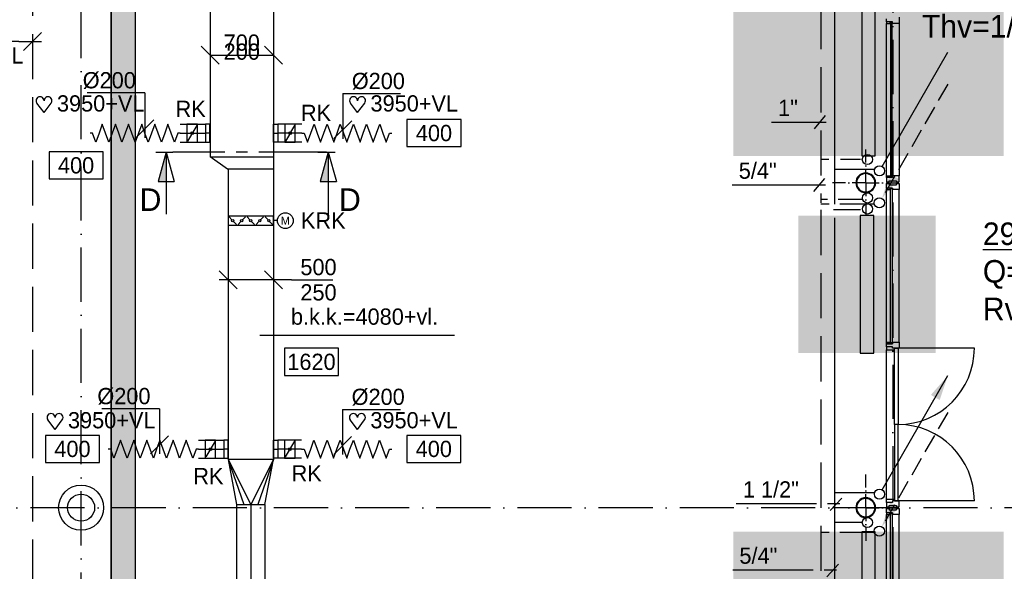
# Model space of a CAD drawing. Extents: x -866131 to -691536, y 173952 to 258052.
# Tile 81 of 160: x -776584 to -765666, y 194516 to 200628. Entities that reach past the tile are written whole.
import ezdxf
from ezdxf.enums import TextEntityAlignment as Align

# ---------------------------------------------------------------- set-up
doc = ezdxf.new("R2010")
doc.units = 0
doc.header["$LTSCALE"] = 100
for name, pattern in [('2322107', [2000, 1000, 1000]), ('2322108', [7, 5, -2]), ('CENTER2', [11.25, 7.5, -1.25, 1.25, -1.25]), ('CENTER4', [5, 3.125, -0.625, 0.625, -0.625]), ('DASHDOT', [9, 6, -1.5, 0, -1.5]), ('DOT2', [1.25, 0, -1.25]), ('LURETOUR', [6, 4, -2])]:
    doc.linetypes.add(name, pattern=pattern)
doc.layers.get('0').update_dxf_attribs({"linetype": 'CONTINUOUS'})
for name, color, linetype in [('AL$7----_STRAMIEN', 1, 'DASHDOT'), ('AL$8----_HULPKOLOM', 2, 'CONTINUOUS'), ('AL$8----_HULPLIJNEN', 2, 'CONTINUOUS'), ('AL22----_BINNENWAND', 7, 'CONTINUOUS'), ('AL28----_KONSTRUKTIE', 3, 'CONTINUOUS'), ('AL31----_BUITENKOZ', 7, 'CONTINUOUS'), ('AL31----_DRAAIRICHTING', 1, 'CONTINUOUS'), ('ALXOU---_GLAS', 7, 'CONTINUOUS'), ('BOUW', 8, 'CONTINUOUS'), ('DOORSNEDE', 1, 'CONTINUOUS'), ('WI561---', 1, 'CONTINUOUS'), ('WL$1----', 4, 'CONTINUOUS'), ('WL561---', 4, 'CONTINUOUS'), ('WL561---_AANVOER', 4, 'CONTINUOUS'), ('WL561---_RETOUR', 4, 'CONTINUOUS'), ('WL570---', 3, 'CONTINUOUS'), ('WL570---_HARTLIJN', 7, 'CONTINUOUS'), ('WL570---_RETOUR', 3, 'CONTINUOUS'), ('WL570---_TOEVOER', 3, 'CONTINUOUS'), ('WM561---', 1, 'CONTINUOUS'), ('WM570---', 1, 'CONTINUOUS')]:
    doc.layers.add(name, color=color, linetype=linetype)
doc.styles.add('BURO-018', font='BUROFONT.shx', dxfattribs={"height": 180})
doc.styles.add('BURO-025', font='BUROFONT.shx', dxfattribs={"height": 250})
doc.styles.add('BURO-050', font='BUROFONT.shx', dxfattribs={"height": 500})

# ---------------------------------------------------------------- blocks, each defined once
blk = doc.blocks.new('2322401')
at = {"color": 0, "linetype": 'CONTINUOUS'}
for p, q in [((-0.5, 0.5, 1), (-0.5, 0.5)), ((-0.5, 0.5, 1), (-0.5, -0.5, 1)), ((0.5, 0.5, 1), (-0.5, 0.5, 1)), ((0.5, 0.5), (-0.5, 0.5)), ((-0.5, 0.5), (-0.5, -0.5)), ((0.5, 0.5, 1), (0.5, 0.5)), ((0.5, -0.5, 1), (0.5, 0.5, 1)), ((0.5, -0.5), (0.5, 0.5)), ((-0.5, -0.5, 1), (-0.5, -0.5)), ((-0.5, -0.5, 1), (0.5, -0.5, 1)), ((-0.5, -0.5), (0.5, -0.5)), ((0.5, -0.5, 1), (0.5, -0.5))]:
    blk.add_line(p, q, dxfattribs=at)
blk = doc.blocks.new('CVHATCH4')
at = {"color": 0, "linetype": 'DOT2'}
blk.add_lwpolyline([(-0.5, 0, 1, 1, 0), (0.5, 0, 1, 1, 0)], format="xyseb", dxfattribs=at)
blk = doc.blocks.new('A$C762F268B')
at = {"layer": 'WL561---_RETOUR', "color": 1}
for centre in [(56, 178), (56, 56)]:
    blk.add_circle(centre, 56.2, dxfattribs=at)
blk = doc.blocks.new('A$C308E2E07')
at = {"layer": 'WL561---'}
blk.add_blockref('A$C762F268B', (0, 0), dxfattribs=at)
blk = doc.blocks.new('LU-1D-F-C83E8')
at = {"color": 0, "linetype": 'CONTINUOUS'}
for p, q in [((-500, 0), (-473, 0)), ((-473, 0), (-437, 100)), ((-437, 100), (-400, 0)), ((-400, 0), (-364, -100)), ((-364, -100), (-328, 0)), ((-328, 0), (-291, 100)), ((-291, 100), (-255, 0)), ((-255, 0), (-218, -100)), ((-218, -100), (-182, 0)), ((-182, 0), (-146, 100)), ((-146, 100), (-109, 0)), ((-109, 0), (-73, -100)), ((-73, -100), (-36, 0)), ((-36, 0), (0, 100)), ((0, 100), (36, 0)), ((36, 0), (73, -100)), ((73, -100), (109, 0)), ((109, 0), (146, 100)), ((146, 100), (182, 0)), ((182, 0), (218, -100)), ((218, -100), (255, 0)), ((255, 0), (291, 100)), ((291, 100), (328, 0)), ((328, 0), (364, -100)), ((364, -100), (400, 0)), ((400, 0), (437, 100)), ((437, 100), (473, 0)), ((473, 0), (500, 0))]:
    blk.add_line(p, q, dxfattribs=at)
blk = doc.blocks.new('*U48', base_point=(59113, 18418))
at = {"layer": 'WM570---', "linetype": 'CONTINUOUS'}
for p, q in [((59113, 18818), (59113, 18318)), ((59113, 18818), (59753, 18818)), ((59014, 18319), (59213, 18518))]:
    blk.add_line(p, q, dxfattribs=at)
at = {"layer": 'WM570---', "linetype": 'CONTINUOUS', "style": 'BURO-018'}
blk.add_text('%%c200', height=180, dxfattribs=at).set_placement((59213, 18868))
blk = doc.blocks.new('LU-ORND')
at = {"color": 0, "linetype": 'CONTINUOUS'}
for p, q in [((-3, 1.5), (-3, -1.5)), ((3, 1.5), (-3, 1.5)), ((3, -1.5), (3, 1.5)), ((-3, -1.5), (3, -1.5))]:
    blk.add_line(p, q, dxfattribs=at)
blk = doc.blocks.new('LU-2D-K-1F4')
at = {"color": 0, "linetype": 'CONTINUOUS'}
for p, q in [((-0.5, 250), (0.5, 250)), ((-0.5, -250), (0.5, -250))]:
    blk.add_line(p, q, dxfattribs=at)
blk = doc.blocks.new('LU-1D-BO-5A-C830')
at = {"color": 0, "linetype": 'CONTINUOUS'}
for p, q in [((100, 48.5), (-100, 48.5)), ((-100, 48.5), (-100, 0)), ((-100, 0), (100, 0)), ((100, 0), (100, 48.5))]:
    blk.add_line(p, q, dxfattribs=at)
at = {"layer": 'WL570---_HARTLIJN', "linetype": 'CENTER4'}
blk.add_line((0, 0), (0, 48.5), dxfattribs=at)
blk = doc.blocks.new('LU-1D-K-C8')
at = {"color": 0, "linetype": 'CONTINUOUS'}
for p, q in [((-0.5, 100), (0.5, 100)), ((-0.5, -100), (0.5, -100))]:
    blk.add_line(p, q, dxfattribs=at)
at = {"layer": 'WL570---_HARTLIJN', "linetype": 'CENTER2'}
blk.add_line((-0.5, 0), (0.5, 0), dxfattribs=at)
blk = doc.blocks.new('LU-1D-KL-C874')
at = {"color": 0, "linetype": 'CONTINUOUS'}
for p, q in [((-58, 100), (-58, -100)), ((58, 100), (-58, 100)), ((51, 87), (7, 13)), ((58, -100), (58, 100)), ((-58, -100), (58, -100)), ((-7, -13), (-51, -87))]:
    blk.add_line(p, q, dxfattribs=at)
blk.add_circle((0, 0), 14.6, dxfattribs=at)
blk = doc.blocks.new('*U47', base_point=(57458, 18418))
at = {"layer": 'WM570---', "linetype": 'CONTINUOUS'}
for p, q in [((57458, 18818), (56818, 18818)), ((57458, 18818), (57458, 18318)), ((57359, 18319), (57558, 18518))]:
    blk.add_line(p, q, dxfattribs=at)
at = {"layer": 'WM570---', "linetype": 'CONTINUOUS', "style": 'BURO-018'}
blk.add_text('%%c200', height=180, dxfattribs=at).set_placement((57358, 18868), align=Align.RIGHT)
blk = doc.blocks.new('LU-2D-VR-1F413B1F4')
at = {"color": 0, "linetype": 'CONTINUOUS'}
for p, q in [((0, 250), (0, -250)), ((500, 157.5), (0, 250)), ((0, 250), (500, 78.75)), ((0, 250), (500, 0)), ((500, -157.5), (500, 157.5)), ((0, -250), (500, 0)), ((0, -250), (500, -78.75)), ((0, -250), (500, -157.5))]:
    blk.add_line(p, q, dxfattribs=at)
blk = doc.blocks.new('LU-1D-K-13B')
at = {"color": 0, "linetype": 'CONTINUOUS'}
for p, q in [((-0.5, 157.5), (0.5, 157.5)), ((-0.5, -157.5), (0.5, -157.5))]:
    blk.add_line(p, q, dxfattribs=at)
at = {"layer": 'WL570---_HARTLIJN', "linetype": 'CENTER2'}
blk.add_line((-0.5, 0), (0.5, 0), dxfattribs=at)
blk = doc.blocks.new('EH100000')
at = {"linetype": 'BYBLOCK'}
for p, q in [((1, 0.5), (0, 0.5)), ((1, 0.5, 1), (0, 0.5, 1)), ((0, -0.5, 1), (1, -0.5, 1)), ((1, -0.5), (0, -0.5))]:
    blk.add_line(p, q, dxfattribs=at)
at = {"linetype": 'BYBLOCK', "invisible_edges": 15}
for points in [[(1, -0.5), (0, -0.5), (0, 0.5), (1, 0.5)], [(0, 0.5), (1, 0.5), (1, 0.5, 1), (0, 0.5, 1)], [(0, -0.5, 1), (1, -0.5, 1), (1, -0.5), (0, -0.5)]]:
    blk.add_3dface(points, dxfattribs=at)
blk = doc.blocks.new('*U249', base_point=(58950, 23796))
at = {"layer": 'WM570---', "linetype": 'CONTINUOUS'}
for p, q in [((58601, 23895), (58800, 23696)), ((59101, 23895), (59300, 23696)), ((59400, 23796), (58600, 23796)), ((59400, 23796), (59860, 23796))]:
    blk.add_line(p, q, dxfattribs=at)
at = {"layer": 'WM570---', "linetype": 'CONTINUOUS', "style": 'BURO-018'}
for s, p in [('500', (59500, 23846)), ('250', (59500, 23566))]:
    blk.add_text(s, height=180, dxfattribs=at).set_placement(p)
blk = doc.blocks.new('LU-2D-KLC-1F464')
at = {"color": 0, "linetype": 'CONTINUOUS'}
for p, q in [((-50, 250), (-50, -250)), ((50, 250), (-50, 250)), ((9, 209), (41, 241)), ((50, -250), (50, 250)), ((-9, 191), (-41, 159)), ((-9, 109), (-41, 141)), ((9, 91), (41, 59)), ((9, 9), (41, 41)), ((-9, -9), (-41, -41)), ((-9, -91), (-41, -59)), ((9, -109), (41, -141)), ((-9, -209), (-41, -241)), ((9, -191), (41, -159)), ((-50, -250), (50, -250))]:
    blk.add_line(p, q, dxfattribs=at)
for centre in [(0, 200), (0, 100), (0, 0), (0, -100), (0, -200)]:
    blk.add_circle(centre, 12.5, dxfattribs=at)
blk = doc.blocks.new('CVRINFO2')
at = {"color": 0, "linetype": 'CONTINUOUS', "style": 'BURO-025'}
for tag, p in [('CV_TEXT125', (0, 0)), ('CV_TEXT225', (0, -4.17)), ('CV_TEXT325', (0, -8.33)), ('CV_TEXT425', (0, -12.5))]:
    blk.add_attdef(tag, p, '', height=2.5, dxfattribs=at)
blk = doc.blocks.new('LDV3108')
at = {"color": 0, "linetype": 'CONTINUOUS'}
for p, q in [((6.75, 11.691), (5.813, 10.068)), ((5.438, 9.418), (4.5, 7.794)), ((4.125, 7.145), (3.188, 5.521)), ((2.813, 4.871), (1.875, 3.248)), ((1.5, 2.598), (0.563, 0.974))]:
    blk.add_line(p, q, dxfattribs=at)
blk.add_lwpolyline([(0.25, 0.433, 0, 1, 0), (1.5, 2.598, 1, 1, 0)], format="xyseb", dxfattribs=at)
blk.add_circle((0, 0), 0.5, dxfattribs=at)
blk = doc.blocks.new('LDV1107')
at = {"color": 0, "linetype": 'CONTINUOUS'}
blk.add_line((0.25, 0.433), (6.75, 11.691), dxfattribs=at)
blk.add_lwpolyline([(6.75, 11.691, 0, 1, 0), (5.5, 9.526, 1, 1, 0)], format="xyseb", dxfattribs=at)
blk.add_circle((0, 0), 0.5, dxfattribs=at)
blk = doc.blocks.new('HART')
at = {"color": 1}
for q in [(-28.1, 39.5), (51.4, 39.5)]:
    blk.add_line((11.6, -12.9), q, dxfattribs=at)
for centre, start, end in [((-10.5, 52.8), 0, 217.1867), ((33.8, 52.8), 322.8133, 180)]:
    blk.add_arc(centre, 22.1, start, end, dxfattribs=at)
blk = doc.blocks.new('*U365', base_point=(56651, 26434))
at = {"color": 0, "linetype": 'CONTINUOUS'}
for p, q in [((56751, 26534), (56551, 26334)), ((56501, 26434), (55861, 26434)), ((56501, 26434), (56751, 26434))]:
    blk.add_line(p, q, dxfattribs=at)
at = {"color": 0, "linetype": 'CONTINUOUS', "style": 'BURO-018'}
blk.add_text('DN50', height=180, dxfattribs=at).set_placement((56401, 26484), align=Align.RIGHT)
blk = doc.blocks.new('LU-2D-K-2BC')
at = {"color": 0, "linetype": 'CONTINUOUS'}
for p, q in [((-0.5, 350), (0.5, 350)), ((-0.5, -350), (0.5, -350))]:
    blk.add_line(p, q, dxfattribs=at)
blk = doc.blocks.new('*U440', base_point=(58972, 26283))
at = {"layer": 'WM570---', "linetype": 'CONTINUOUS'}
for p, q in [((58523, 26383), (58722, 26183)), ((59223, 26383), (59422, 26183)), ((58622, 26283), (59322, 26283))]:
    blk.add_line(p, q, dxfattribs=at)
at = {"layer": 'WM570---', "linetype": 'CONTINUOUS', "style": 'BURO-018'}
for s, p in [('700', (58972, 26333)), ('200', (58972, 26233))]:
    blk.add_text(s, height=180, rotation=360, dxfattribs=at).set_placement(p, align=Align.CENTER)

msp = doc.modelspace()

# ---------------------------------------------------------------- hatches: boundary and pattern name
at = {"layer": 'WL570---'}
h = msp.add_hatch(dxfattribs=at)
h.set_pattern_fill('DOTS', color=8, scale=40, style=0)
h.set_pattern_definition([(0, (-832864.93, 323024.31), (31.75, 63.5), [0, -63.5])])
h.paths.add_polyline_path([(-775570.5, 197699.494), (-775300.943, 197699.494), (-775300.5, 197699.936), (-775300.5, 210440.494), (-775570.5, 210440.494)])
h = msp.add_hatch(dxfattribs=at)
h.set_pattern_fill('DOTS', color=8, scale=40, style=0)
h.set_pattern_definition([(0, (-832864.93, 323951.69), (31.75, 63.5), [0, -63.5])])
h.paths.add_polyline_path([(-775300.5, 198626.872), (-775570.5, 198626.872), (-775570.5, 191695.872), (-775300.5, 191695.872)])

# ---------------------------------------------------------------- linework, layer by layer
at = {"layer": 'AL$7----_STRAMIEN'}
msp.add_line((-766902.826, 252610.366), (-766902.826, 179321.228), dxfattribs=at)
at = {"layer": 'AL$7----_STRAMIEN', "color": 1}
msp.add_line((-765063.621, 195221.228), (-787002.826, 195221.228), dxfattribs=at)
msp.add_lwpolyline([(-775902.826, 179501.228), (-775902.826, 252610.366)], dxfattribs=at)
at = {"layer": 'AL$8----_HULPKOLOM', "color": 8}
msp.add_circle((-775902.65, 195221.228), 250, dxfattribs=at)
at = {"layer": 'AL$8----_HULPLIJNEN', "color": 8, "linetype": 'DASHDOT', "ltscale": 0.25}
for p, q in [((-767202.65, 198821.228), (-767202.65, 199189.071)), ((-767202.65, 198821.228), (-767202.65, 199189.071)), ((-767202.65, 198821.228), (-767570.493, 198821.228)), ((-767202.65, 198821.228), (-767570.493, 198821.228)), ((-767202.65, 198821.228), (-767202.65, 198453.384)), ((-767202.65, 198821.228), (-766834.806, 198821.228)), ((-767202.65, 198821.228), (-767202.65, 198453.384)), ((-767202.65, 198821.228), (-766834.806, 198821.228)), ((-767202.65, 195221.228), (-767202.65, 195589.071)), ((-767202.65, 195221.228), (-767202.65, 195589.071)), ((-767202.65, 195221.228), (-767570.493, 195221.228)), ((-767202.65, 195221.228), (-767570.493, 195221.228)), ((-767202.65, 195221.228), (-767202.65, 194853.384)), ((-767202.65, 195221.228), (-766834.806, 195221.228)), ((-767202.65, 195221.228), (-767202.65, 194853.384)), ((-767202.65, 195221.228), (-766834.806, 195221.228))]:
    msp.add_line(p, q, dxfattribs=at)
at = {"layer": 'AL28----_KONSTRUKTIE', "color": 8}
msp.add_circle((-775902.65, 195221.228), 150, dxfattribs=at)
for centre, radius, start, end in [((-767202.65, 198821.228), 109.55, 0, 180), ((-767202.65, 198821.228), 109.55, 0, 180), ((-767202.65, 198821.228), 101.55, 0, 180), ((-767202.65, 198821.228), 101.55, 0, 180), ((-767202.65, 198821.228), 109.55, 180, 0), ((-767202.65, 198821.228), 109.55, 180, 0), ((-767202.65, 198821.228), 101.55, 180, 0), ((-767202.65, 198821.228), 101.55, 180, 0), ((-767202.65, 195221.228), 109.55, 0, 180), ((-767202.65, 195221.228), 109.55, 0, 180), ((-767202.65, 195221.228), 101.55, 0, 180), ((-767202.65, 195221.228), 101.55, 0, 180), ((-767202.65, 195221.228), 109.55, 180, 0), ((-767202.65, 195221.228), 109.55, 180, 0), ((-767202.65, 195221.228), 101.55, 180, 0), ((-767202.65, 195221.228), 101.55, 180, 0)]:
    msp.add_arc(centre, radius, start, end, dxfattribs=at)
at = {"layer": 'AL31----_BUITENKOZ', "color": 8}
for p, q in [((-766971.826, 200604.866), (-766971.826, 200637.866)), ((-766933.826, 200604.866), (-766971.826, 200604.866)), ((-766971.826, 200604.866), (-766971.826, 200587.866)), ((-766904.826, 200604.866), (-766971.826, 200604.866)), ((-766971.826, 198897.366), (-766971.826, 200587.866)), ((-766971.826, 200587.866), (-766933.826, 200587.866)), ((-766904.826, 200604.866), (-766933.826, 200604.866)), ((-766933.826, 200604.866), (-766933.826, 200587.866)), ((-766933.826, 200587.866), (-766933.826, 200604.866)), ((-766933.826, 200587.866), (-766929.826, 200587.866)), ((-766929.826, 200587.866), (-766929.826, 200600.866)), ((-766929.826, 200600.866), (-766908.826, 200600.866)), ((-766908.826, 200600.866), (-766908.826, 200587.866)), ((-766908.826, 200587.866), (-766904.826, 200587.866)), ((-766904.826, 200587.866), (-766904.826, 200604.866)), ((-766904.826, 200587.866), (-766904.826, 200604.866)), ((-766832.826, 200587.866), (-766904.826, 200587.866)), ((-766832.826, 200654.866), (-766832.826, 200587.866)), ((-766832.826, 200587.866), (-766832.826, 198897.366)), ((-766971.826, 198880.366), (-766971.826, 198897.366)), ((-766971.826, 198897.366), (-766933.826, 198897.366)), ((-766933.826, 198880.366), (-766971.826, 198880.366)), ((-766904.826, 198880.366), (-766971.826, 198880.366)), ((-766971.826, 198880.366), (-766971.826, 198830.366)), ((-766971.826, 198830.366), (-766942.326, 198830.366)), ((-766971.826, 198762.366), (-766971.826, 198812.366)), ((-766971.826, 198812.366), (-766942.326, 198812.366)), ((-766942.326, 198830.366), (-766942.326, 198844.366)), ((-766942.326, 198844.366), (-766862.326, 198844.366)), ((-766942.326, 198812.366), (-766942.326, 198798.366)), ((-766933.826, 198897.366), (-766933.826, 198880.366)), ((-766933.826, 198897.366), (-766929.826, 198897.366)), ((-766933.826, 198880.366), (-766933.826, 198897.366)), ((-766904.826, 198880.366), (-766933.826, 198880.366)), ((-766929.826, 198897.366), (-766929.826, 198884.366)), ((-766929.826, 198884.366), (-766908.826, 198884.366)), ((-766908.826, 198884.366), (-766908.826, 198897.366)), ((-766908.826, 198897.366), (-766904.826, 198897.366)), ((-766904.826, 198897.366), (-766904.826, 198880.366)), ((-766904.826, 198897.366), (-766904.826, 198880.366)), ((-766832.826, 198897.366), (-766904.826, 198897.366)), ((-766862.326, 198844.366), (-766862.326, 198830.366)), ((-766862.326, 198830.366), (-766832.826, 198830.366)), ((-766862.326, 198798.366), (-766862.326, 198812.366)), ((-766862.326, 198812.366), (-766832.826, 198812.366)), ((-766832.826, 198830.366), (-766832.826, 198897.366)), ((-766832.826, 198812.366), (-766832.826, 198745.366)), ((-766933.826, 198762.366), (-766971.826, 198762.366)), ((-766971.826, 198762.366), (-766971.826, 198745.366)), ((-766904.826, 198762.366), (-766971.826, 198762.366)), ((-766971.826, 197054.866), (-766971.826, 198745.366)), ((-766971.826, 198745.366), (-766933.826, 198745.366)), ((-766942.326, 198798.366), (-766862.326, 198798.366)), ((-766933.826, 198745.366), (-766933.826, 198762.366)), ((-766904.826, 198762.366), (-766933.826, 198762.366)), ((-766933.826, 198762.366), (-766933.826, 198745.366)), ((-766933.826, 198745.366), (-766929.826, 198745.366)), ((-766929.826, 198745.366), (-766929.826, 198758.366)), ((-766929.826, 198758.366), (-766908.826, 198758.366)), ((-766908.826, 198758.366), (-766908.826, 198745.366)), ((-766908.826, 198745.366), (-766904.826, 198745.366)), ((-766904.826, 198745.366), (-766904.826, 198762.366)), ((-766904.826, 198745.366), (-766904.826, 198762.366)), ((-766832.826, 198745.366), (-766904.826, 198745.366)), ((-766832.826, 197054.866), (-766832.826, 198745.366)), ((-766971.826, 197037.866), (-766971.826, 197054.866)), ((-766971.826, 197054.866), (-766933.826, 197054.866)), ((-766971.826, 197004.866), (-766971.826, 197037.866)), ((-766971.826, 197037.866), (-766904.826, 197037.866)), ((-766933.826, 197037.866), (-766971.826, 197037.866)), ((-766971.826, 197004.866), (-766971.826, 196970.866)), ((-766904.826, 197004.866), (-766971.826, 197004.866)), ((-766904.826, 197004.866), (-766971.826, 197004.866)), ((-766971.826, 195314.366), (-766971.826, 196970.866)), ((-766971.826, 196970.866), (-766883.826, 196970.866)), ((-766933.826, 197054.866), (-766929.826, 197054.866)), ((-766933.826, 197037.866), (-766933.826, 197054.866)), ((-766933.826, 197054.866), (-766933.826, 197037.866)), ((-766904.826, 197037.866), (-766933.826, 197037.866)), ((-766929.826, 197054.866), (-766929.826, 197041.866)), ((-766929.826, 197041.866), (-766908.826, 197041.866)), ((-766908.826, 197041.866), (-766908.826, 197054.866)), ((-766908.826, 197054.866), (-766904.826, 197054.866)), ((-766904.826, 197037.866), (-766904.826, 197054.866)), ((-766904.826, 197054.866), (-766832.826, 197054.866)), ((-766904.826, 197054.866), (-766904.826, 197037.866)), ((-766904.826, 196987.866), (-766904.826, 197004.866)), ((-766904.826, 196987.866), (-766904.826, 197004.866)), ((-766883.826, 196987.866), (-766904.826, 196987.866)), ((-766832.826, 196987.866), (-766904.826, 196987.866)), ((-766883.826, 196987.866), (-766843.826, 196987.866)), ((-766883.826, 196142.616), (-766883.826, 196987.866)), ((-766883.826, 196970.866), (-766883.826, 196987.866)), ((-766843.826, 196987.866), (-766843.826, 196142.616)), ((-766832.826, 197054.866), (-766832.826, 196987.866)), ((-766843.826, 196142.616), (-766883.826, 196142.616)), ((-766843.826, 196142.616), (-766883.826, 196142.616)), ((-766883.826, 196142.616), (-766883.826, 195297.366)), ((-766843.826, 195297.366), (-766843.826, 196142.616)), ((-766971.826, 195280.366), (-766971.826, 195314.366)), ((-766971.826, 195314.366), (-766883.826, 195314.366)), ((-766883.826, 195314.366), (-766883.826, 195297.366)), ((-766904.826, 195280.366), (-766971.826, 195280.366)), ((-766904.826, 195280.366), (-766971.826, 195280.366)), ((-766971.826, 195280.366), (-766971.826, 195230.366)), ((-766971.826, 195230.366), (-766942.326, 195230.366)), ((-766971.826, 195162.366), (-766971.826, 195212.366)), ((-766971.826, 195212.366), (-766942.326, 195212.366)), ((-766942.326, 195230.366), (-766942.326, 195244.366)), ((-766942.326, 195244.366), (-766862.326, 195244.366)), ((-766942.326, 195212.366), (-766942.326, 195198.366)), ((-766883.826, 195297.366), (-766904.826, 195297.366)), ((-766904.826, 195297.366), (-766904.826, 195280.366)), ((-766904.826, 195297.366), (-766904.826, 195280.366)), ((-766832.826, 195297.366), (-766904.826, 195297.366)), ((-766883.826, 195297.366), (-766843.826, 195297.366)), ((-766862.326, 195244.366), (-766862.326, 195230.366)), ((-766862.326, 195230.366), (-766832.826, 195230.366)), ((-766862.326, 195198.366), (-766862.326, 195212.366)), ((-766862.326, 195212.366), (-766832.826, 195212.366)), ((-766832.826, 195230.366), (-766832.826, 195297.366)), ((-766832.826, 195212.366), (-766832.826, 195145.366)), ((-766933.826, 195162.366), (-766971.826, 195162.366)), ((-766971.826, 195162.366), (-766971.826, 195145.366)), ((-766904.826, 195162.366), (-766971.826, 195162.366)), ((-766971.826, 193454.866), (-766971.826, 195145.366)), ((-766971.826, 195145.366), (-766933.826, 195145.366)), ((-766942.326, 195198.366), (-766862.326, 195198.366)), ((-766933.826, 195145.366), (-766933.826, 195162.366)), ((-766904.826, 195162.366), (-766933.826, 195162.366)), ((-766933.826, 195162.366), (-766933.826, 195145.366)), ((-766933.826, 195145.366), (-766929.826, 195145.366)), ((-766929.826, 195145.366), (-766929.826, 195158.366)), ((-766929.826, 195158.366), (-766908.826, 195158.366)), ((-766908.826, 195158.366), (-766908.826, 195145.366)), ((-766908.826, 195145.366), (-766904.826, 195145.366)), ((-766904.826, 195145.366), (-766904.826, 195162.366)), ((-766904.826, 195145.366), (-766904.826, 195162.366)), ((-766832.826, 195145.366), (-766904.826, 195145.366)), ((-766832.826, 193454.866), (-766832.826, 195145.366))]:
    msp.add_line(p, q, dxfattribs=at)
at = {"layer": 'AL31----_DRAAIRICHTING', "color": 8}
for p, q in [((-765998.576, 196987.866), (-766843.826, 196987.866)), ((-766843.826, 196987.866), (-766843.826, 196142.616)), ((-766843.826, 195297.366), (-766843.826, 196142.616)), ((-765998.576, 195297.366), (-766843.826, 195297.366))]:
    msp.add_line(p, q, dxfattribs=at)
for centre, start, end in [((-766843.826, 196987.866), 270, 360), ((-766843.826, 195297.366), 0, 90)]:
    msp.add_arc(centre, 845.25, start, end, dxfattribs=at)
at = {"layer": 'ALXOU---_GLAS', "color": 8}
for p, q in [((-766908.826, 200600.866), (-766929.826, 200600.866)), ((-766929.826, 200600.866), (-766929.826, 198884.366)), ((-766908.826, 198884.366), (-766908.826, 200600.866)), ((-766929.826, 198884.366), (-766908.826, 198884.366)), ((-766929.826, 197041.866), (-766929.826, 198758.366)), ((-766929.826, 198758.366), (-766908.826, 198758.366)), ((-766908.826, 198758.366), (-766908.826, 197041.866)), ((-766908.826, 197041.866), (-766929.826, 197041.866)), ((-766929.826, 193441.866), (-766929.826, 195158.366)), ((-766929.826, 195158.366), (-766908.826, 195158.366)), ((-766908.826, 195158.366), (-766908.826, 193441.866))]:
    msp.add_line(p, q, dxfattribs=at)
at = {"layer": 'DOORSNEDE', "color": 5}
for p, q in [((-775075.561, 199159.004), (-774883.944, 199159.004)), ((-773277.996, 199159.004), (-773086.379, 199159.004))]:
    msp.add_line(p, q, dxfattribs=at)
at = {"layer": 'DOORSNEDE', "color": 220}
for p, q in [((-774959.677, 199159.004), (-775049.95, 198833.896)), ((-774959.677, 199159.004), (-774959.677, 198472.665)), ((-774959.677, 199159.004), (-774869.404, 198833.896)), ((-773162.112, 199159.004), (-773252.385, 198833.896)), ((-773162.112, 199159.004), (-773071.839, 198833.896)), ((-773162.112, 199159.004), (-773162.112, 198472.665)), ((-775049.95, 198833.896), (-774869.404, 198833.896)), ((-773252.385, 198833.896), (-773071.839, 198833.896))]:
    msp.add_line(p, q, dxfattribs=at)
at = {"layer": 'DOORSNEDE', "color": 220, "linetype": 'CENTER2'}
msp.add_line((-773182.371, 199159.004), (-774883.944, 199159.004), dxfattribs=at)
at = {"layer": 'DOORSNEDE', "color": 220}
for points in [[(-775049.95, 198833.896), (-774959.677, 198833.896), (-774959.677, 199159.004)], [(-773252.385, 198833.896), (-773162.112, 198833.896), (-773162.112, 199159.004)]]:
    msp.add_solid(points, dxfattribs=at)
at = {"layer": 'WL$1----'}
msp.add_line((-773722.841, 198401.581), (-773771.253, 198401.581), dxfattribs=at)
at = {"layer": 'WL$1----', "color": 1, "linetype": 'CONTINUOUS'}
msp.add_circle((-773638.184, 198401.581), 87.5, dxfattribs=at)
at = {"layer": 'WL561---_AANVOER', "linetype": '2322107'}
for p, q in [((-767550.489, 206067.028), (-767550.489, 199223.033)), ((-767550.489, 199223.033), (-767550.489, 198582.791)), ((-767612.906, 199078.396), (-767702.771, 199078.396)), ((-767261.898, 199078.396), (-767483.1, 199078.396)), ((-767625.005, 198637.687), (-767700.489, 198637.687)), ((-767238.657, 198637.687), (-767507.58, 198637.687)), ((-767550.489, 198433.812), (-767550.489, 191399.039))]:
    msp.add_line(p, q, dxfattribs=at)
at = {"layer": 'WL561---_RETOUR', "linetype": '2322108'}
for p, q in [((-767700.489, 205001.896), (-767700.489, 198600.36)), ((-776443.157, 201869.641), (-776443.157, 186248.752)), ((-767101.695, 198969.658), (-767550.49, 198969.658)), ((-767606.672, 198583.013), (-767700.489, 198583.013)), ((-767700.489, 198520.379), (-767700.489, 191463.671)), ((-767259.949, 198520.379), (-767559.58, 198520.379)), ((-767105.024, 198583.013), (-767488.368, 198583.013)), ((-767101.695, 195386.159), (-767550.49, 195386.159)), ((-767245.008, 195055.298), (-767552.94, 195055.298)), ((-767606.672, 194945.893), (-767700.489, 194945.893)), ((-767105.024, 194945.893), (-767488.368, 194945.893))]:
    msp.add_line(p, q, dxfattribs=at)
at = {"layer": 'WL561---_RETOUR', "color": 1}
for centre in [(-767184.356, 199078.396), (-767184.356, 195056.268)]:
    msp.add_circle(centre, 56.25, dxfattribs=at)
at = {"layer": 'WL570---', "color": 1}
for p, q in [((-768248.727, 199494.415), (-767640.495, 199494.415)), ((-768684.791, 198798.584), (-767648.146, 198798.584)), ((-767596.263, 195190.046), (-767466.209, 195327.683)), ((-768639.439, 195266.511), (-767749.268, 195266.511)), ((-767626.864, 195266.511), (-767489.16, 195266.511)), ((-767634.514, 194455.983), (-767504.46, 194593.62)), ((-768677.69, 194532.448), (-767787.519, 194532.448)), ((-767665.115, 194532.448), (-767527.411, 194532.448))]:
    msp.add_line(p, q, dxfattribs=at)
at = {"layer": 'WM561---'}
for p, q in [((-767770.549, 199420.953), (-767648.145, 199566.237)), ((-767778.2, 198725.123), (-767655.796, 198870.406)), ((-773919.975, 197133.668), (-771762.748, 197133.668))]:
    msp.add_line(p, q, dxfattribs=at)
at = {"layer": 'WM570---', "color": 3}
for p, q in [((-774277.832, 198973.514), (-774471.253, 199107.858)), ((-774471.253, 199107.858), (-773772.215, 199107.858)), ((-773771.253, 199107.858), (-773771.253, 198973.514)), ((-773771.253, 198973.514), (-774277.832, 198973.514))]:
    msp.add_line(p, q, dxfattribs=at)

# ---------------------------------------------------------------- block references
at = {"layer": 'AL22----_BINNENWAND', "color": 8, "xscale": 19671.86249558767, "yscale": 270, "zscale": 60, "rotation": 270}
msp.add_blockref('EH100000', (-775435.5, 211367.734), dxfattribs=at)
at = {"layer": 'WI561---'}
ref = msp.add_blockref('CVRINFO2', (-766580.895, 201264.403, 120), dxfattribs=dict(at, xscale=100, yscale=100, zscale=100))
ref.add_attrib('CV_TEXT125', '%%u60-300-250', (-766580.895, 201264.403, 120), dxfattribs={"layer": '0', "color": 2, "linetype": 'CONTINUOUS', "height": 250, "style": 'BURO-025'})
ref.add_attrib('CV_TEXT225', 'Q=4380 W', (-766580.895, 200847.736, 120), dxfattribs={"layer": '0', "color": 2, "linetype": 'CONTINUOUS', "height": 250, "style": 'BURO-025'})
ref.add_attrib('CV_TEXT325', 'Thv=1/2', (-766580.895, 200431.069, 120), dxfattribs={"layer": '0', "color": 2, "linetype": 'CONTINUOUS', "height": 250, "style": 'BURO-025'})
ref = msp.add_blockref('CVRINFO2', (-765904.589, 198131.528, 120), dxfattribs=dict(at, xscale=100, yscale=100, zscale=100))
ref.add_attrib('CV_TEXT125', '%%u29-300-250', (-765904.589, 198131.528, 120), dxfattribs={"layer": '0', "color": 2, "linetype": 'CONTINUOUS', "height": 250, "style": 'BURO-025'})
ref.add_attrib('CV_TEXT225', 'Q=2917 W', (-765904.589, 197714.861, 120), dxfattribs={"layer": '0', "color": 2, "linetype": 'CONTINUOUS', "height": 250, "style": 'BURO-025'})
ref.add_attrib('CV_TEXT325', 'Rv=1/2', (-765904.589, 197298.195, 120), dxfattribs={"layer": '0', "color": 2, "linetype": 'CONTINUOUS', "height": 250, "style": 'BURO-025'})
at = {"layer": 'WL561---', "yscale": 150}
for name, p, xscale, zscale, rotation in [('CVHATCH4', (-767171.826, 200619.637, 120), 3000, 3000, 270), ('2322401', (-767171.826, 200619.637, 120), 3000, 900, 270), ('CVHATCH4', (-767188.847, 197696.72, 120), 1524, 1524, 269.9999999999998), ('2322401', (-767188.847, 197696.72, 120), 1524, 300, 269.9999999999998), ('CVHATCH4', (-767171.826, 193454.844, 120), 3000, 3000, 270), ('2322401', (-767171.826, 193454.844, 120), 3000, 900, 270)]:
    msp.add_blockref(name, p, dxfattribs=dict(at, xscale=xscale, zscale=zscale, rotation=rotation))
at = {"layer": 'WL561---', "rotation": 180}
msp.add_blockref('A$C308E2E07', (-767128.106, 198709.092), dxfattribs=at)
at = {"layer": 'WL561---_AANVOER', "color": 2, "xscale": 112.5, "yscale": 112.5, "zscale": 112.5}
for p in [(-767050.491, 198954.193), (-767050.491, 195370.695)]:
    msp.add_blockref('LDV1107', p, dxfattribs=at)
at = {"layer": 'WL561---_RETOUR', "color": 2, "xscale": 112.5, "yscale": 112.5, "zscale": 112.5}
for p in [(-767052.166, 198598.991), (-767052.166, 194961.871)]:
    msp.add_blockref('LDV3108', p, dxfattribs=at)
at = {"layer": 'WL570---_RETOUR', "xscale": 2, "yscale": 2, "zscale": 2}
for p in [(-776337.25, 199625.311), (-772860.815, 199625.311), (-776215.133, 196115.002), (-772862.46, 196115.002)]:
    msp.add_blockref('HART', p, dxfattribs=at)
at = {"layer": 'WL570---_RETOUR', "linetype": 'LURETOUR'}
for name, p, rotation in [('LU-1D-F-C83E8', (-775303.747, 199370.036), 179.9999999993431), ('LU-1D-BO-5A-C830', (-774473.829, 199370.036), 89.99999999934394), ('LU-1D-F-C83E8', (-775101.171, 195870.036), 179.9999999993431), ('LU-1D-BO-5A-C830', (-774271.253, 195870.036), 89.99999999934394), ('LU-2D-VR-1F413B1F4', (-774021.253, 195756.262), 270)]:
    msp.add_blockref(name, p, dxfattribs=dict(at, rotation=rotation))
for name, p, xscale, rotation in [('LU-1D-K-C8', (-774663.038, 199370.036), 281.4180853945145, 359.9999999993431), ('LU-1D-BO-5A-C830', (-773769.608, 199370.036), -1, 269.9999999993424), ('LU-1D-K-C8', (-773588.357, 199370.036), 265.5037449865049, 179.9999999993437), ('LU-1D-F-C83E8', (-772955.605, 199370.036), -1, 179.9999999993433), ('LU-2D-K-1F4', (-774021.253, 197367.067), 3221.610275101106, 269.999999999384), ('LU-1D-K-C8', (-774460.462, 195870.036), 281.4180853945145, 359.9999999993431), ('LU-1D-BO-5A-C830', (-773771.253, 195870.036), -1, 269.9999999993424), ('LU-1D-K-C8', (-773590.002, 195870.036), 265.5037449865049, 179.9999999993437), ('LU-1D-F-C83E8', (-772957.25, 195870.036), -1, 179.9999999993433), ('LU-1D-K-13B', (-774021.253, 194389.695), 1733.133939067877, 270)]:
    msp.add_blockref(name, p, dxfattribs=dict(at, xscale=xscale, rotation=rotation))
at = {"layer": 'WL570---_RETOUR', "linetype": 'CONTINUOUS'}
for name, p, rotation in [('LU-1D-KL-C874', (-774671.675, 199370.036), 359.9999999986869), ('LU-1D-KL-C874', (-773586.189, 199370.036), 359.9999999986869), ('LU-2D-KLC-1F464', (-774021.253, 198401.581), 270), ('LU-1D-KL-C874', (-774469.1, 195870.036), 359.9999999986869), ('LU-1D-KL-C874', (-773587.834, 195870.036), 359.9999999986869)]:
    msp.add_blockref(name, p, dxfattribs=dict(at, rotation=rotation))
at = {"layer": 'WL570---_TOEVOER', "linetype": 'CONTINUOUS', "xscale": 5335.224834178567, "rotation": 269.9999999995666}
msp.add_blockref('LU-2D-K-2BC', (-774121.253, 201775.471), dxfattribs=at)
at = {"layer": 'WM561---'}
msp.add_blockref('*U365', (-776443.157, 200385.737), dxfattribs=at)
at = {"layer": 'WM570---'}
for name, p in [('*U440', (-774121.253, 200234.793)), ('*U47', (-775195.822, 199417.736)), ('*U48', (-773001.481, 199409.529)), ('*U249', (-774021.253, 197747.38)), ('*U47', (-775033.607, 195917.736)), ('*U48', (-773003.126, 195909.529))]:
    msp.add_blockref(name, p, dxfattribs=at)
ref = msp.add_blockref('LU-ORND', (-771990.195, 199372.55), dxfattribs=dict(at, xscale=100, yscale=100, zscale=100))
ref.add_attrib('LU_TEXT1', '400', dxfattribs={"layer": '0', "color": 1, "linetype": 'CONTINUOUS', "height": 180, "style": 'BURO-018'}).set_placement((-771990.195, 199372.55), align=Align.MIDDLE)
ref = msp.add_blockref('LU-ORND', (-775958.477, 199015.094), dxfattribs=dict(at, xscale=100, yscale=100, zscale=100))
ref.add_attrib('LU_TEXT1', '400', dxfattribs={"layer": '0', "color": 1, "linetype": 'CONTINUOUS', "height": 180, "style": 'BURO-018'}).set_placement((-775958.477, 199015.094), align=Align.MIDDLE)
ref = msp.add_blockref('LU-ORND', (-773348.368, 196837.465), dxfattribs=dict(at, xscale=100, yscale=100, zscale=100))
ref.add_attrib('LU_TEXT1', '1620', dxfattribs={"layer": '0', "color": 1, "linetype": 'CONTINUOUS', "height": 180, "style": 'BURO-018'}).set_placement((-773348.368, 196837.465), align=Align.MIDDLE)
ref = msp.add_blockref('LU-ORND', (-775998.855, 195872.55), dxfattribs=dict(at, xscale=100, yscale=100, zscale=100))
ref.add_attrib('LU_TEXT1', '400', dxfattribs={"layer": '0', "color": 1, "linetype": 'CONTINUOUS', "height": 180, "style": 'BURO-018'}).set_placement((-775998.855, 195872.55), align=Align.MIDDLE)
ref = msp.add_blockref('LU-ORND', (-771991.84, 195872.55), dxfattribs=dict(at, xscale=100, yscale=100, zscale=100))
ref.add_attrib('LU_TEXT1', '400', dxfattribs={"layer": '0', "color": 1, "linetype": 'CONTINUOUS', "height": 180, "style": 'BURO-018'}).set_placement((-771991.84, 195872.55), align=Align.MIDDLE)

# ---------------------------------------------------------------- texts
at = {"layer": 'BOUW', "color": 1, "style": 'BURO-018'}
msp.add_text('KRK', height=180, dxfattribs=at).set_placement((-773465.082, 198313.347))
at = {"layer": 'DOORSNEDE', "color": 5, "style": 'BURO-050'}
for p in [(-775254.135, 198509.5), (-773043.444, 198509.5)]:
    msp.add_text('D', height=250, dxfattribs=at).set_placement(p)
at = {"layer": 'WL$1----', "style": 'BURO-018'}
msp.add_text('M', height=90, dxfattribs=at).set_placement((-773638.184, 198401.581), align=Align.MIDDLE)
at = {"layer": 'WL570---', "color": 1, "style": 'BURO-018'}
for s, p in [('1"', (-768174.48, 199561.531)), ('5/4"', (-768610.543, 198865.7)), ('1 1/2"', (-768565.192, 195333.627)), ('5/4"', (-768603.443, 194599.564))]:
    msp.add_text(s, height=180, dxfattribs=at).set_placement(p)
at = {"layer": 'WL570---_RETOUR', "color": 1, "style": 'BURO-018'}
for s, p in [('3900+VL', (-777512, 200141.808)), ('3950+VL', (-776170.33, 199610.806)), ('3950+VL', (-772693.895, 199610.806)), ('RK', (-774855.308, 199550.592)), ('RK', (-773465.002, 199505.668)), ('3950+VL', (-776048.213, 196100.498)), ('3950+VL', (-772695.54, 196100.498)), ('RK', (-774658.791, 195481.548)), ('RK', (-773568.465, 195511.498))]:
    msp.add_text(s, height=180, dxfattribs=at).set_placement(p)
at = {"layer": 'WM561---', "color": 1, "style": 'BURO-018'}
msp.add_text('b.k.k.=4080+vl.', height=180, dxfattribs=at).set_placement((-773575.736, 197248.358))

doc.saveas('drawing.dxf')
